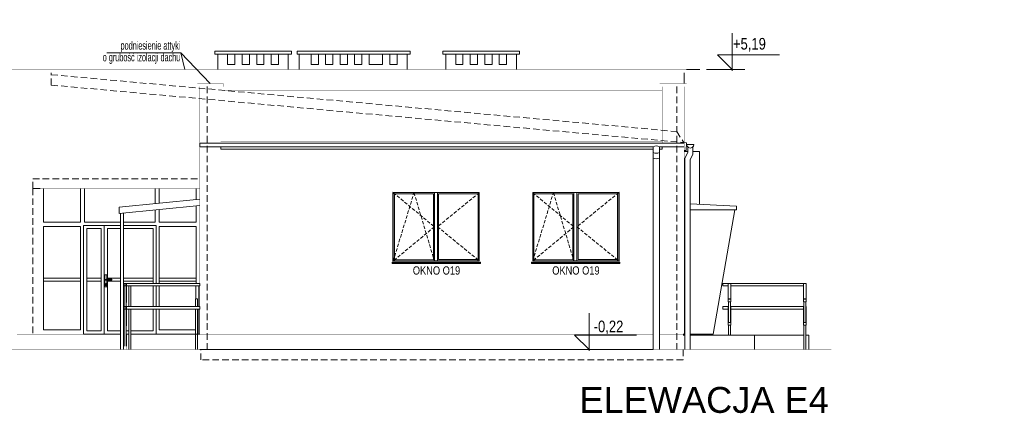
# Model space of a CAD drawing. Header units: millimetres. Extents: x 18880 to 99371, y -5529 to 27899.
# Tile 67 of 161: x 42685 to 44585, y -52 to 709. Entities that reach past the tile are written whole.
import ezdxf

# ---------------------------------------------------------------- set-up
doc = ezdxf.new("R2010")
doc.units = ezdxf.units.MM
doc.linetypes.add('DASHED', pattern=[19.05, 12.7, -6.35])
for name, color, linetype, lineweight in [('AA_HATCH', 251, 'Continuous', 0), ('AA_OPIS', 2, 'Continuous', 0), ('AA_WIDOK', 254, 'Continuous', 0), ('AA_WYMIAROWANIE_WEW', 254, 'Continuous', 0)]:
    doc.layers.add(name, color=color, linetype=linetype, lineweight=lineweight)
doc.styles.add('ARIAL', font='arial.ttf')
doc.styles.add('DIM07', font='romans.shx', dxfattribs={"width": 0.7})
doc.styles.add('Dimensions', font='arial.ttf', dxfattribs={"width": 0.8})
doc.dimstyles.new('Rzędne__wierzch', dxfattribs={"dimtxt": 15, "dimasz": 0.75, "dimexe": 8, "dimexo": 0, "dimgap": 0, "dimtad": 0, "dimjust": 2, "dimtih": 1, "dimtoh": 1, "dimlfac": 0.01, "dimzin": 1, "dimtxsty": 'Dimensions', "dimblk": 'KOTA', "dimcen": 0, "dimse1": 1, "dimse2": 1, "dimsd1": 1, "dimclrd": 256, "dimclre": 256, "dimclrt": 256, "dimazin": 0, "dimtfac": 1, "dimtofl": 0, "dimtmove": 2, "dimatfit": 2, "dimldrblk": 'NONE', "dimfxl": 1, "dimlwd": -1, "dimlwe": -1, "dimarcsym": 0})

# ---------------------------------------------------------------- blocks, each defined once
blk = doc.blocks.new('okno O19')
at = {"layer": 'AA_OPIS', "linetype": 'DASHED', "ltscale": 0.5}
for points in [[(-168, -2), (-88.6, -67.9), (-168, -134), (-128, -2), (-88.6, -133.9)], [(-2, -1.8), (-82.6, -67.9), (-2, -133.8)]]:
    blk.add_lwpolyline(points, dxfattribs=at)
at = {"layer": 'AA_WIDOK', "color": 255, "const_width": 0.3}
for points in [[(-170, -136), (-170, 0)], [(-170, 0), (0, 0)], [(0, 0), (0, -136)]]:
    blk.add_lwpolyline(points, dxfattribs=at)
at = {"layer": 'AA_WIDOK'}
for points in [[(-168, -2), (-2, -1.8)], [(-168, -134), (-168, -2)], [(-165.5, -4.5), (-90.5, -4.4)], [(-165.5, -131.5), (-165.5, -4.5)], [(-90.5, -4.4), (-90.5, -131.4)], [(-88.6, -1.9), (-88.6, -133.9)], [(-82.6, -1.9), (-82.6, -133.9)], [(-80.5, -4.4), (-4.5, -4.3)], [(-80.5, -131.4), (-80.5, -4.4)], [(-4.5, -4.3), (-4.5, -131.3)], [(-2, -1.8), (-2, -133.8)], [(-90.5, -131.4), (-165.5, -131.5)], [(-4.5, -131.3), (-80.5, -131.4)], [(-2, -133.8), (-168, -134)]]:
    blk.add_lwpolyline(points, dxfattribs=at)
at = {"layer": 'AA_WIDOK', "color": 4}
for points in [[(-170, -136), (-170, -136.8)], [(0, -136), (-170, -136)], [(-170, -136.8), (0, -136.8)], [(-170, -138.5), (-170, -136.8)], [(-170, -138.5), (0, -138.5)], [(-170, -139), (-170, -138.5)], [(-170, -139), (0, -139)], [(0, -136.8), (0, -136)], [(0, -138.5), (0, -136.8)], [(0, -139), (0, -138.5)]]:
    blk.add_lwpolyline(points, dxfattribs=at)
at = {"layer": 'AA_OPIS', "insert": (-84.6, -144.3), "char_height": 16, "width": 300, "attachment_point": 2, "style": 'ARIAL'}
blk.add_mtext('{\\W0.8;OKNO O19}', dxfattribs=at)
blk = doc.blocks.new('KOTA')
at = {"ltscale": 100}
blk.add_lwpolyline([(62.5, 0), (0, 0), (25, 25), (25, -81)], dxfattribs=at)
blk = doc.blocks.new('*D438')
at = {"layer": 'AA_WYMIAROWANIE_WEW', "transparency": 16777216}
blk.add_line((44060, 609.9), (44060, 611), dxfattribs=at)
at = {"layer": 'Defpoints', "color": 0, "transparency": 16777216}
for p in [(44060, 612.2), (44069.7, 612.2), (44585.1, 93.1)]:
    blk.add_point(p, dxfattribs=at)
at = {"layer": 'AA_WYMIAROWANIE_WEW', "transparency": 16777216, "xscale": 1.125, "yscale": 1.125, "zscale": 1.125, "rotation": 90}
blk.add_blockref('KOTA', (44060, 612.2), dxfattribs=at)
at = {"layer": 'AA_WYMIAROWANIE_WEW', "lineweight": 0, "transparency": 16777216, "insert": (44093.3, 659.9), "char_height": 22.5, "attachment_point": 5, "style": 'Dimensions'}
blk.add_mtext('+5,19', dxfattribs=at)
blk = doc.blocks.new('_None')
blk = doc.blocks.new('*D439')
at = {"layer": 'AA_WYMIAROWANIE_WEW', "transparency": 16777216}
blk.add_line((43784.1, 68.9), (43784.1, 70), dxfattribs=at)
at = {"layer": 'Defpoints', "color": 0, "transparency": 16777216}
for p in [(43779.1, 71.2), (43784.1, 71.2), (43746.6, -37.8)]:
    blk.add_point(p, dxfattribs=at)
at = {"layer": 'AA_WYMIAROWANIE_WEW', "transparency": 16777216, "xscale": 1.125, "yscale": 1.125, "zscale": 1.125, "rotation": 90}
blk.add_blockref('KOTA', (43784.1, 71.2), dxfattribs=at)
at = {"layer": 'AA_WYMIAROWANIE_WEW', "lineweight": 0, "transparency": 16777216, "insert": (43821.5, 113.8), "char_height": 22.5, "attachment_point": 5, "style": 'Dimensions'}
blk.add_mtext('-0,22', dxfattribs=at)

msp = doc.modelspace()

# ---------------------------------------------------------------- linework, layer by layer
at = {"layer": 'AA_OPIS'}
for points in [[(43004.31887, 612.1672), (42996.48419, 644.63016), (42853.22944, 644.63016)], [(42996.48419, 644.63016), (43053.17176, 585.19068)]]:
    msp.add_lwpolyline(points, dxfattribs=at)
at = {"layer": 'AA_WIDOK'}
for points in [[(43209.67148, 641.65232), (43209.67148, 647.65232), (43061.67148, 647.65232), (43061.67148, 641.65232)], [(43438.67148, 641.65232), (43438.67148, 647.65232), (43220.67148, 647.65232), (43220.67148, 641.65232)], [(43649.67148, 641.65232), (43649.67148, 647.65232), (43501.67148, 647.65232), (43501.67148, 641.65232)], [(43100.67148, 621.65232), (43100.67148, 641.65232), (43086.67148, 641.65232), (43086.67148, 621.65232)], [(43128.67148, 621.65232), (43128.67148, 641.65232), (43114.67148, 641.65232), (43114.67148, 621.65232)], [(43156.67148, 621.65232), (43156.67148, 641.65232), (43142.67148, 641.65232), (43142.67148, 621.65232)], [(43184.67148, 621.65232), (43184.67148, 641.65232), (43170.67148, 641.65232), (43170.67148, 621.65232)], [(43261.67148, 621.65232), (43261.67148, 641.65232), (43247.67148, 641.65232), (43247.67148, 621.65232)], [(43289.67148, 621.65232), (43289.67148, 641.65232), (43275.67148, 641.65232), (43275.67148, 621.65232)], [(43317.67148, 621.65232), (43317.67148, 641.65232), (43303.67148, 641.65232), (43303.67148, 621.65232)], [(43345.67148, 621.65232), (43345.67148, 641.65232), (43331.67148, 641.65232), (43331.67148, 621.65232)], [(43385.67148, 621.65232), (43385.67148, 641.65232), (43359.67148, 641.65232), (43359.67148, 621.65232)], [(43413.67148, 621.65232), (43413.67148, 641.65232), (43399.67148, 641.65232), (43399.67148, 621.65232)], [(43540.67148, 621.65232), (43540.67148, 641.65232), (43526.67148, 641.65232), (43526.67148, 621.65232)], [(43568.67148, 621.65232), (43568.67148, 641.65232), (43554.67148, 641.65232), (43554.67148, 621.65232)], [(43596.67148, 621.65232), (43596.67148, 641.65232), (43582.67148, 641.65232), (43582.67148, 621.65232)], [(43624.67148, 621.65232), (43624.67148, 641.65232), (43610.67148, 641.65232), (43610.67148, 621.65232)], [(42848.67176, 311.1672), (42808.67176, 311.1672), (42808.67176, 101.1672), (42848.67176, 101.1672)], [(42842.67176, 305.1672), (42814.67176, 305.1672), (42814.67176, 107.1672), (42842.67176, 107.1672)], [(42814.67176, 203.1672), (42842.67176, 203.1672), (42842.67176, 209.1672), (42814.67176, 209.1672)], [(42853.67176, 192.36526), (42849.67176, 192.36526), (42849.67176, 215.36526), (42853.67176, 215.36526)]]:
    msp.add_lwpolyline(points, close=True, dxfattribs=at)
for points in [[(43067.67148, 612.1672), (43067.67148, 641.65232)], [(43203.67148, 612.1672), (43203.67148, 641.65232)], [(43224.67148, 612.1672), (43224.67148, 641.65232)], [(43432.67148, 612.1672), (43432.67148, 641.65232)], [(43507.67148, 612.1672), (43507.67148, 641.65232)], [(43643.67148, 612.1672), (43643.67148, 641.65232)], [(43967.17176, 585.19068), (43967.17176, 606.1672)], [(43033.17176, 466.6672), (43033.17176, 470.1672)], [(43033.17176, 464.10503), (43033.17176, 466.6672)], [(43033.17176, 463.1672), (43033.17176, 464.10503)], [(43073.17176, 458.20612), (43073.17176, 463.1672)], [(43073.17176, 458.20612), (43907.57081, 458.20612)], [(43919.57081, 458.20612), (43925.17176, 458.20612)], [(43925.17176, 458.20612), (43925.17176, 463.1672)], [(43967.17176, 471.04328), (43972.17176, 470.64328)], [(43967.17176, 455.99536), (43970.97558, 455.69105)], [(43970.97558, 455.69105), (43972.17176, 470.64328)], [(43974.17176, 453.59536), (43967.17176, 453.59536)], [(43997.17176, 453.59536), (43984.17176, 453.59536)], [(43997.17176, 352.4172), (43997.17176, 453.59536)], [(42731.17176, 382.3516), (42731.17176, 317.1672)], [(42802.67176, 317.1672), (42802.67176, 382.3516)], [(42810.67176, 317.1672), (42810.67176, 382.3516)], [(42946.67176, 353.01657), (42946.67176, 382.3516)], [(42954.67176, 353.81657), (42954.67176, 382.3516)], [(43026.17176, 360.96657), (43026.17176, 382.3516)], [(43026.17176, 317.1672), (43026.17176, 348.92557)], [(43968.72437, 353.13957), (43967.17176, 353.2172)], [(44068.17176, 348.1672), (43978.72437, 352.63957)], [(44068.17176, 341.1672), (44068.17176, 348.1672)], [(42879.77176, 71.1672), (42879.77176, 334.28557)], [(42885.77176, 71.1672), (42885.77176, 334.88557)], [(42946.67176, 317.1672), (42946.67176, 340.97557)], [(42954.67176, 317.1672), (42954.67176, 341.77557)], [(43967.17176, 341.1672), (43968.72437, 341.1672)], [(43978.72437, 341.1672), (44068.17176, 341.1672)], [(44065.49023, 341.1672), (44023.17176, 101.1672)], [(42802.67176, 317.1672), (42731.17176, 317.1672)], [(42731.17176, 309.1672), (42731.17176, 109.1672), (42802.67176, 109.1672)], [(42802.67176, 309.1672), (42731.17176, 309.1672)], [(42802.67176, 109.1672), (42802.67176, 309.1672)], [(42808.67176, 101.1672), (42808.67176, 311.1672), (42879.77176, 311.1672)], [(42879.77176, 317.1672), (42810.67176, 317.1672)], [(42879.77176, 311.1672), (42848.67176, 311.1672), (42848.67176, 101.1672), (42879.77176, 101.1672)], [(42879.77176, 305.1672), (42854.67176, 305.1672), (42854.67176, 107.1672), (42879.77176, 107.1672)], [(42946.67176, 317.1672), (42885.77176, 317.1672)], [(42885.77176, 311.1672), (42948.67176, 311.1672), (42948.67176, 199.1672)], [(42948.67176, 199.1672), (42948.67176, 311.1672), (42885.77176, 311.1672)], [(42942.67176, 199.1672), (42942.67176, 305.1672), (42885.77176, 305.1672)], [(43026.17176, 317.1672), (42954.67176, 317.1672)], [(43026.17176, 309.1672), (42954.67176, 309.1672)], [(42954.67176, 199.1672), (42954.67176, 309.1672)], [(43026.17176, 199.1672), (43026.17176, 309.1672)], [(42731.17176, 209.1672), (42802.67176, 209.1672)], [(42879.77176, 209.1672), (42854.67176, 209.1672), (42854.67176, 203.1672), (42879.77176, 203.1672)], [(42885.77176, 203.1672), (42942.67176, 203.1672), (42942.67176, 209.1672), (42885.77176, 209.1672)], [(42954.67176, 209.1672), (43026.17176, 209.1672)], [(42731.17176, 203.1672), (42802.67176, 203.1672)], [(42886.60531, 199.1672), (42886.60531, 194.1672)], [(42889.10531, 199.1672), (42886.60531, 199.1672)], [(42886.60531, 194.1672), (42889.10531, 194.1672)], [(42886.60531, 194.1672), (42886.60531, 162.37168)], [(42887.10531, 154.1672), (42887.10531, 194.1672)], [(42889.10531, 194.1672), (42889.10531, 199.1672)], [(43033.17176, 199.1672), (42889.10531, 199.1672)], [(43033.17176, 194.1672), (42889.10531, 194.1672)], [(42891.10531, 154.1672), (42891.10531, 194.1672)], [(42891.60531, 194.1672), (42891.60531, 199.1672)], [(42891.60531, 194.1672), (42891.60531, 162.37168)], [(42895.78836, 154.1672), (42895.78836, 194.1672)], [(42899.78836, 154.1672), (42899.78836, 194.1672)], [(42942.67176, 154.1672), (42942.67176, 194.1672)], [(42948.67176, 194.1672), (42948.67176, 154.1672)], [(42948.67176, 154.1672), (42948.67176, 194.1672)], [(42954.67176, 203.1672), (43026.17176, 203.1672)], [(42954.67176, 154.1672), (42954.67176, 194.1672)], [(43025.17176, 169.1672), (43025.17176, 194.1672)], [(43031.17176, 154.1672), (43031.17176, 194.1672)], [(43033.17176, 194.1672), (43033.17176, 199.1672)], [(44042.10531, 194.1672), (44042.10531, 199.1672)], [(44197.67176, 199.1672), (44042.10531, 199.1672)], [(44052.27459, 194.1672), (44042.10531, 194.1672)], [(44057.27459, 199.1563), (44052.27459, 199.1563)], [(44052.27459, 199.1563), (44052.27459, 168.41511)], [(44057.27459, 199.1563), (44057.27459, 168.41511)], [(44197.67176, 194.1672), (44057.27459, 194.1672)], [(44197.67176, 199.1672), (44197.67176, 199.1563)], [(44202.67176, 199.1672), (44197.67176, 199.1672)], [(44202.67176, 199.1563), (44197.67176, 199.1563)], [(44197.67176, 199.1563), (44197.67176, 168.41511)], [(44202.67176, 199.1563), (44202.67176, 199.1672)], [(44202.67176, 199.1563), (44202.67176, 168.41511)], [(42887.10531, 162.37168), (42886.60531, 162.37168)], [(42886.60531, 154.1672), (42886.60531, 149.1672)], [(42889.10531, 154.1672), (42886.60531, 154.1672)], [(42889.10531, 149.1672), (42889.10531, 154.1672)], [(43033.17176, 154.1672), (42889.10531, 154.1672)], [(42891.60531, 162.37168), (42891.10531, 162.37168)], [(42891.60531, 149.1672), (42891.60531, 154.1672)], [(43024.67819, 169.1672), (43025.21409, 169.1672)], [(43024.67819, 154.1672), (43024.67819, 169.1672)], [(43025.21409, 169.1672), (43026.14229, 169.1672)], [(43026.14229, 169.1672), (43027.21409, 169.1672)], [(43027.21409, 169.1672), (43028.14229, 169.1672)], [(43028.14229, 169.1672), (43028.67819, 169.1672)], [(43028.67819, 154.1672), (43028.67819, 169.1672)], [(43033.17176, 149.1672), (43033.17176, 154.1672)], [(44042.10531, 149.1672), (44042.10531, 154.1672)], [(44052.77459, 154.1672), (44042.10531, 154.1672)], [(44052.27459, 168.41511), (44052.27459, 163.42291)], [(44057.27459, 168.41511), (44052.27459, 168.41511)], [(44052.27459, 163.42291), (44057.27459, 163.42291)], [(44052.77459, 154.1563), (44052.27459, 154.1563)], [(44052.27459, 154.1563), (44052.27459, 123.41511)], [(44052.77459, 124.21302), (44052.77459, 163.42291)], [(44053.31049, 169.1672), (44054.23869, 169.1672)], [(44054.23869, 169.1672), (44055.31049, 169.1672)], [(44055.31049, 169.1672), (44056.23869, 169.1672)], [(44056.77459, 124.21302), (44056.77459, 163.42291)], [(44198.17176, 154.1672), (44056.77459, 154.1672)], [(44057.27459, 154.1563), (44056.77459, 154.1563)], [(44057.27459, 163.42291), (44057.27459, 168.41511)], [(44057.27459, 154.1563), (44057.27459, 123.41511)], [(44197.67176, 168.41511), (44197.67176, 163.42291)], [(44202.67176, 168.41511), (44197.67176, 168.41511)], [(44197.67176, 163.42291), (44202.67176, 163.42291)], [(44198.17176, 154.1563), (44197.67176, 154.1563)], [(44197.67176, 154.1563), (44197.67176, 123.41511)], [(44198.17176, 124.21302), (44198.17176, 163.42291)], [(44198.70766, 169.1672), (44199.63586, 169.1672)], [(44199.63586, 169.1672), (44200.70766, 169.1672)], [(44200.70766, 169.1672), (44201.63586, 169.1672)], [(44202.17176, 124.21302), (44202.17176, 163.42291)], [(44202.67176, 154.1563), (44202.17176, 154.1563)], [(44202.67176, 163.42291), (44202.67176, 168.41511)], [(44202.67176, 154.1563), (44202.67176, 123.41511)], [(42886.60531, 149.1672), (42889.10531, 149.1672)], [(42886.60531, 149.1672), (42886.60531, 117.37168)], [(42887.10531, 77.84565), (42887.10531, 149.1672)], [(43033.17176, 149.1672), (42889.10531, 149.1672)], [(42891.10531, 77.84565), (42891.10531, 149.1672)], [(42891.60531, 149.1672), (42891.60531, 117.37168)], [(42895.78836, 71.1672), (42895.78836, 149.1672)], [(42899.78836, 71.1672), (42899.78836, 149.1672)], [(42899.78836, 101.1672), (42948.67176, 101.1672), (42948.67176, 149.1672)], [(42899.78836, 107.1672), (42942.67176, 107.1672), (42942.67176, 149.1672)], [(42948.67176, 149.1672), (42948.67176, 101.1672)], [(42954.67176, 109.1672), (42954.67176, 149.1672)], [(43024.67819, 71.1672), (43024.67819, 149.1672)], [(43028.67819, 71.1672), (43028.67819, 149.1672)], [(43031.17176, 101.1672), (43031.17176, 149.1672)], [(44052.27459, 149.1672), (44042.10531, 149.1672)], [(44197.67176, 149.1672), (44057.27459, 149.1672)], [(44052.27459, 123.41511), (44052.27459, 118.42291)], [(44057.27459, 123.41511), (44052.27459, 123.41511)], [(44052.27459, 118.42291), (44057.27459, 118.42291)], [(44052.77459, 99.1672), (44052.77459, 118.42291)], [(44056.77459, 99.1672), (44056.77459, 118.42291)], [(44057.27459, 118.42291), (44057.27459, 123.41511)], [(44197.67176, 123.41511), (44197.67176, 118.42291)], [(44202.67176, 123.41511), (44197.67176, 123.41511)], [(44197.67176, 118.42291), (44202.67176, 118.42291)], [(44198.17176, 71.18915), (44198.17176, 118.42291)], [(44202.17176, 71.19033), (44202.17176, 118.42291)], [(44202.67176, 118.42291), (44202.67176, 123.41511)], [(42885.77176, 107.1672), (42887.10531, 107.1672)], [(42885.77176, 101.1672), (42887.10531, 101.1672)], [(42885.77176, 101.1672), (42887.10531, 101.1672)], [(42891.10531, 107.1672), (42895.78836, 107.1672)], [(42891.10531, 101.1672), (42895.78836, 101.1672)], [(42891.10531, 101.1672), (42895.78836, 101.1672)], [(42899.78836, 101.1672), (43033.17176, 101.1672)], [(42954.67176, 109.1672), (43024.67819, 109.1672)], [(43033.17176, 101.1672), (43028.67819, 101.1672)], [(43968.72437, 101.1672), (43965.17176, 101.1672)], [(43965.17176, 99.1672), (43968.72437, 99.1672)], [(44023.17176, 101.1672), (43978.72437, 101.1672)], [(43978.72437, 99.1672), (44103.17176, 99.1672)], [(44198.17176, 99.1672), (44103.17176, 99.1672)], [(44103.17176, 71.16091), (44103.17176, 99.1672)], [(44208.17176, 99.1672), (44202.17176, 99.1672)], [(44208.17176, 71.19212), (44208.17176, 99.1672)], [(43033.17176, 71.1672), (43907.57081, 71.1672)]]:
    msp.add_lwpolyline(points, dxfattribs=at)
at = {"layer": 'AA_WIDOK', "color": 4, "const_width": 0.5}
for points in [[(42042.17176, 612.1672), (43972.17176, 612.1672)], [(43972.17176, 606.1672), (43972.17176, 612.1672)], [(42042.17176, 606.1672), (43905.17176, 606.1672)], [(43905.17176, 606.1672), (43967.17176, 606.1672)], [(43967.17176, 606.1672), (43972.17176, 606.1672)], [(43028.17176, 585.19068), (43078.17176, 585.19068)], [(43028.17176, 579.19068), (43028.17176, 585.19068)], [(43028.17176, 579.19068), (43078.17176, 579.19068)], [(43078.17176, 579.19068), (43078.17176, 585.19068)], [(43920.17175, 585.19068), (43972.17176, 585.19068)], [(43920.17175, 579.19068), (43920.17175, 585.19068)], [(43920.17175, 579.19068), (43972.17176, 579.19068)], [(43972.17176, 579.19068), (43972.17176, 585.19068)]]:
    msp.add_lwpolyline(points, dxfattribs=at)
at = {"layer": 'AA_WIDOK', "color": 251, "linetype": 'DASHED', "lineweight": 0, "ltscale": 2}
msp.add_lwpolyline([(43972.17176, 612.1672), (44082.99553, 612.1672)], dxfattribs=at)
at = {"layer": 'AA_WIDOK', "color": 1, "lineweight": 0, "ltscale": 0.1, "const_width": 2}
msp.add_lwpolyline([(44084.99636, 612.1672), (44034.99636, 612.1672)], dxfattribs=at)
at = {"layer": 'AA_WIDOK', "color": 8, "linetype": 'DASHED'}
for points in [[(42746.17176, 582.1672), (42746.17176, 606.1672)], [(42746.17176, 602.24986), (43953.17176, 492.40009), (43967.17176, 470.1672)], [(42746.17176, 582.1672), (43967.17176, 471.04328)], [(43047.17176, 71.1672), (43047.17176, 579.19068)], [(43953.17176, 71.1672), (43953.17176, 579.19068)], [(42710.67176, 382.3516), (42710.67176, 401.1672), (43033.17176, 401.1672)], [(42724.67176, 382.3516), (42710.67176, 382.3516), (42710.67176, 101.1672)], [(43965.17176, 71.1672), (43965.17176, 51.1672), (43035.17176, 51.1672), (43035.17176, 71.1672)]]:
    msp.add_lwpolyline(points, dxfattribs=at)
at = {"layer": 'AA_WIDOK', "const_width": 0.5}
for points in [[(43033.17176, 101.1672), (43033.17176, 579.19068)], [(43073.17176, 579.19068), (43073.17176, 473.47919)], [(43073.17176, 572.33997), (43925.17176, 572.33997)], [(43925.17176, 579.19068), (43925.17176, 473.47919)], [(43967.17176, 101.1672), (43967.17176, 579.19068)], [(43073.17176, 495.34226), (43925.17176, 495.34226)], [(43073.17176, 473.47919), (43073.17176, 473.17919)], [(43073.17176, 473.17919), (43925.17176, 473.17919)], [(43073.17176, 470.1672), (43073.17176, 473.17919)], [(43925.17176, 473.17919), (43925.17176, 473.47919)], [(43925.17176, 470.1672), (43925.17176, 473.17919)], [(42680.17176, 101.1672), (42724.67176, 101.1672)], [(42879.77176, 101.1672), (42724.67176, 101.1672)], [(42887.10531, 101.1672), (42885.77176, 101.1672)], [(42895.78836, 101.1672), (42891.10531, 101.1672)], [(42892.17176, 71.1672), (42892.17176, 101.1672)], [(43024.67819, 101.1672), (42899.78836, 101.1672)], [(43907.57081, 101.1672), (43033.17176, 101.1672)], [(43035.17176, 71.1672), (43035.17176, 101.1672)], [(43967.17176, 101.1672), (43919.57081, 101.1672)], [(43965.17176, 71.1672), (43965.17176, 101.1672)]]:
    msp.add_lwpolyline(points, dxfattribs=at)
at = {"layer": 'AA_WIDOK', "color": 4}
for points in [[(43033.17176, 470.1672), (43967.17176, 470.1672)], [(43033.17176, 463.1672), (43907.55543, 463.1672)], [(43907.57081, 463.1672), (43907.57081, 71.1672)], [(43919.57081, 463.1672), (43967.17176, 463.1672)], [(43919.57081, 463.1672), (43919.57081, 452.87569)], [(43919.57081, 463.1672), (43919.57081, 71.1672)], [(43974.17176, 463.03318), (43974.17176, 451.87511), (43968.72437, 441.19596), (43968.72437, 71.1672)], [(43972.17176, 467.59536), (43973.10958, 464.09536)], [(43979.17176, 467.59536), (43972.17176, 467.59536)], [(43973.10958, 464.09536), (43975.67176, 461.53318)], [(43975.67176, 461.53318), (43979.17176, 460.59536)], [(43984.17176, 463.03318), (43984.17176, 448.73258), (43978.72437, 438.05343), (43978.72437, 71.1672)], [(43986.17176, 467.59536), (43979.17176, 467.59536)], [(43979.17176, 460.59536), (43982.67176, 461.53318)], [(43982.67176, 461.53318), (43985.23393, 464.09536)], [(43985.23393, 464.09536), (43986.17176, 467.59536)], [(42877.17176, 346.06657), (43033.17176, 361.66657)], [(43033.17176, 349.62557), (42877.17176, 334.02557)], [(42877.17176, 334.02557), (42877.17176, 346.06657)]]:
    msp.add_lwpolyline(points, dxfattribs=at)
for points in [[(43919.57081, 463.1672, 0.2262302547), (43907.57081, 463.1672, -1)], [(43919.57081, 451.833, -0.2262302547), (43907.57081, 451.833, 1)], [(43919.57081, 441.15384, -0.2262302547), (43907.57081, 441.15384, 1)]]:
    msp.add_lwpolyline(points, format="xyb", dxfattribs=at)
at = {"layer": 'AA_WIDOK', "color": 255, "const_width": 0.3}
for points in [[(42724.67176, 382.3516), (42724.67176, 101.1672)], [(43033.17176, 382.3516), (42724.67176, 382.3516)]]:
    msp.add_lwpolyline(points, dxfattribs=at)
at = {"layer": 'AA_WIDOK'}
msp.add_lwpolyline([(42852.37177, 197.07706), (42852.37177, 195.53868, -1), (42850.97177, 195.53868), (42850.97177, 197.07706)], format="xyb", dxfattribs=at)
msp.add_lwpolyline([(42863.49243, 205.1672), (42851.98236, 205.1672, -1), (42851.98236, 207.1672), (42863.49243, 207.1672)], format="xyb", close=True, dxfattribs=at)
at = {"layer": 'AA_WIDOK', "color": 3}
msp.add_lwpolyline([(39461.17176, 111.1672, 0.5, 0.5, 0), (39719.67176, 111.1672, 0.5, 0.5, 0), (39719.67176, 101.1672, 0.5, 0.5, 0), (39764.67176, 101.1672, 0.5, 0.5, 0), (39764.67176, 91.1672, 0.5, 0.5, 0), (39809.67176, 91.1672, 0.5, 0.5, 0), (39809.67176, 81.1672, 0.5, 0.5, 0), (39854.67176, 81.1672, 0.5, 0.5, 0), (39854.67176, 71.1672, 0.5, 0.5, 0), (44251.53526, 71.1672, 0, 0, 0)], format="xyseb", dxfattribs=at)
at = {"layer": 'AA_WIDOK'}
msp.add_circle((42851.67177, 197.79121), 1, dxfattribs=at)

# ---------------------------------------------------------------- block references
at = {"layer": 'AA_HATCH'}
for p in [(43574.17176, 376.3516), (43843.17176, 376.3516)]:
    msp.add_blockref('okno O19', p, dxfattribs=at)

# ---------------------------------------------------------------- texts
at = {"layer": 'AA_OPIS', "insert": (42995.32094, 623.16734), "char_height": 16, "width": 151.2593731, "attachment_point": 9, "line_spacing_factor": 0.85, "style": 'DIM07'}
msp.add_mtext('{\\fArial Narrow|b0|i0|c238|p34;podniesienie attyki\\Po grubość izolacji dachu}', dxfattribs=at)
at = {"layer": 'AA_OPIS', "insert": (43765.27366, -1.05702), "char_height": 50, "width": 5325.4238542, "attachment_point": 1, "style": 'ARIAL'}
msp.add_mtext('\\A1;{\\pql;\\fArial|b0|i0|c238|p38;ELEWACJA E\\fArial|b0|i0|c238|p38;4}', dxfattribs=at)

# ---------------------------------------------------------------- dimensions: what is measured, and where the dimension line sits
at = {"layer": 'AA_WYMIAROWANIE_WEW', "lineweight": 0}
dim = msp.add_linear_dim(base=(44059.99636, 612.1672), p1=(44585.07889, 93.08134), p2=(44069.70829, 612.1672), angle=90, dimstyle='Rzędne__wierzch', override={"dimscale": 1.5, "dimpost": '+<>'}, dxfattribs=at)
dim.commit()
dim.dimension.update_dxf_attribs({"geometry": '*D438', "text_midpoint": (44093.33327, 659.9126), "dimtype": 160})
dim = msp.add_linear_dim(base=(43784.10521, 71.1672), p1=(43746.64792, -37.8328), p2=(43779.14891, 71.1672), angle=90, text='-0,22', dimstyle='Rzędne__wierzch', override={"dimscale": 1.5, "dimpost": '- <>'}, dxfattribs=at)
dim.commit()
dim.dimension.update_dxf_attribs({"geometry": '*D439', "text_midpoint": (43821.45938, 113.81199), "dimtype": 160})

doc.saveas('drawing.dxf')
